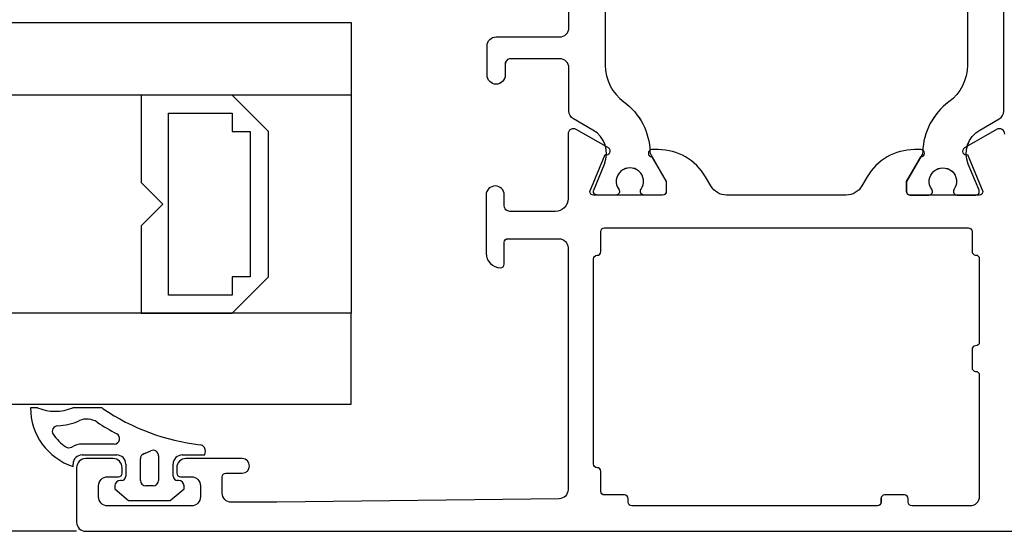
# Model space of a CAD drawing. Header units: millimetres. Extents: x 111285 to 237437, y -9513 to 52045.
# Tile 70 of 117: x 140451 to 140505, y 400 to 428. Entities that reach past the tile are written whole.
import ezdxf

# ---------------------------------------------------------------- set-up
doc = ezdxf.new("R2010")
doc.units = ezdxf.units.MM
doc.header["$LTSCALE"] = 100
doc.layers.get('0').update_dxf_attribs({"color": 252})
doc.layers.add('0-BUITENKOZIJNEN', color=252, linetype='Continuous')

# ---------------------------------------------------------------- blocks, each defined once
blk = doc.blocks.new('SR8-hori')
at = {"linetype": 'Continuous'}
for p, q in [((2686, 22.9), (2837.086, 22.9)), ((2837.086, 22.9), (2837.086, 18.9)), ((2837.086, 18.9), (2686, 18.9)), ((2830.543, 18.9), (2825.543, 18.9)), ((2825.543, 18.9), (2825.543, 14.1)), ((2832.543, 16.9), (2830.543, 18.9)), ((2837.086, 18.9), (2837.086, 6.9)), ((2827.043, 7.9), (2827.043, 17.9)), ((2827.043, 17.9), (2830.543, 17.9)), ((2830.543, 17.9), (2830.543, 16.9)), ((2830.543, 16.9), (2831.543, 16.9)), ((2831.543, 16.9), (2831.543, 8.9)), ((2832.543, 8.9), (2832.543, 16.9)), ((2825.543, 14.1), (2826.743, 12.9)), ((2826.743, 12.9), (2825.543, 11.7)), ((2825.543, 11.7), (2825.543, 6.9)), ((2830.543, 8.9), (2830.543, 7.9)), ((2831.543, 8.9), (2830.543, 8.9)), ((2830.543, 6.9), (2832.543, 8.9)), ((2830.543, 7.9), (2827.043, 7.9)), ((2837.086, 6.9), (2686, 6.9)), ((2825.543, 6.9), (2830.543, 6.9)), ((2837.086, 1.9), (2837.086, 6.9)), ((2686, 1.9), (2837.086, 1.9)), ((2819.845, 1.7), (2819.462, 1.7)), ((2819.462, 1.7), (2819.462, 1.7)), ((2819.845, 1.7), (2819.845, 1.7)), ((2823.287, 1.7), (2821.788, 1.7)), ((2821.788, 1.7), (2821.788, 1.7)), ((2823.287, 1.7), (2823.287, 1.7)), ((2823.456, 1.648), (2823.456, 1.648)), ((2820.95, 0.705), (2820.95, 0.705)), ((2823.121, 0.909), (2823.121, 0.909)), ((2820.714, 0.237), (2820.714, 0.237)), ((2824.203, 0.265), (2824.203, 0.265)), ((2821.399, -0.453), (2821.399, -0.453)), ((2821.725, -0.462), (2821.725, -0.462)), ((2824.063, -0.3), (2822.3, -0.3)), ((2822.3, -0.3), (2822.3, -0.3)), ((2824.063, -0.3), (2824.063, -0.3)), ((2829.016, -0.492), (2829.016, -0.492)), ((2822.3, -0.9), (2822.3, -0.9)), ((2822.3, -0.9), (2824.2, -0.9)), ((2824.2, -0.9), (2824.2, -0.9)), ((2825.682, -0.836), (2826.082, -0.665)), ((2825.682, -0.836), (2825.682, -0.836)), ((2826.5, -0.941), (2826.5, -0.941)), ((2826.5, -0.941), (2826.5, -2.3)), ((2827.8, -0.9), (2827.8, -0.9)), ((2827.8, -0.9), (2829.042, -0.9)), ((2829.042, -0.9), (2829.042, -0.9)), ((2821.8, -1.54), (2821.8, -1.4)), ((2821.8, -1.4), (2821.8, -1.4)), ((2821.8, -1.54), (2821.8, -1.54)), ((2824.7, -1.4), (2824.7, -1.4)), ((2824.7, -1.4), (2824.7, -2.07)), ((2825.5, -2.3), (2825.5, -1.112)), ((2825.5, -1.112), (2825.5, -1.112)), ((2827.3, -2.07), (2827.3, -1.4)), ((2827.3, -1.4), (2827.3, -1.4)), ((2824.7, -2.07), (2824.7, -2.07)), ((2827.3, -2.07), (2827.3, -2.07)), ((2824.1, -2.6), (2824.1, -2.6)), ((2824.1, -2.6), (2824.1, -2.768)), ((2824.47, -2.3), (2824.4, -2.3)), ((2824.4, -2.3), (2824.4, -2.3)), ((2824.47, -2.3), (2824.47, -2.3)), ((2824.47, -2.3), (2824.47, -2.3)), ((2825.5, -2.3), (2825.5, -2.3)), ((2826.2, -2.6), (2825.8, -2.6)), ((2825.8, -2.6), (2825.8, -2.6)), ((2826.2, -2.6), (2826.2, -2.6)), ((2826.5, -2.3), (2826.5, -2.3)), ((2827.6, -2.3), (2827.53, -2.3)), ((2827.53, -2.3), (2827.53, -2.3)), ((2827.6, -2.3), (2827.6, -2.3)), ((2827.9, -2.768), (2827.9, -2.6)), ((2827.9, -2.6), (2827.9, -2.6)), ((2824.1, -2.768), (2824.1, -2.768)), ((2824.1, -2.768), (2824.853, -3.4)), ((2827.147, -3.4), (2827.9, -2.768)), ((2827.9, -2.768), (2827.9, -2.768)), ((2824.853, -3.4), (2824.853, -3.4)), ((2824.853, -3.4), (2827.147, -3.4)), ((2827.147, -3.4), (2827.147, -3.4))]:
    blk.add_line(p, q, dxfattribs=at)
at = {"linetype": 'Continuous', "ltscale": 0.25}
blk.add_line((2822, -5.1), (2686, -5.1), dxfattribs=at)
at = {"linetype": 'Continuous'}
for points in [[(2851.05, 31.259), (2851.05, 20.541, 0.239087), (2852.073, 18.524, -0.233397), (2853.504, 15.775, 0.126173), (2853.544, 15.632), (2854.4, 14.15), (2854.4, 13.6, -0.414214), (2854.2, 13.4), (2853.175, 13.4, -0.609065), (2853.012, 13.716, 1.936492), (2851.788, 13.716, -0.609065), (2851.625, 13.4), (2850.598, 13.4), (2850.598, 13.4, -0.534511), (2850.413, 13.677), (2850.413, 13.677), (2851.004, 15.102, 0.376373), (2850.368, 16.975), (2849.3, 17.592, -0.267949), (2849.05, 18.025), (2849.05, 20.4, 0.414214), (2848.55, 20.9), (2845.85, 20.9, 0.414214), (2845.55, 20.6), (2845.55, 20, -1), (2844.55, 20), (2844.55, 21.6, -0.414214), (2845.05, 22.1), (2848.55, 22.1, 0.414214), (2849.05, 22.6), (2849.05, 33.775, -0.267949)], [(2870.95, 31.259), (2870.95, 20.541, -0.239087), (2869.927, 18.524, 0.233397), (2868.496, 15.775, -0.126173), (2868.456, 15.632), (2867.6, 14.15), (2867.6, 13.6), (2867.6, 13.6, 0.414214), (2867.8, 13.4), (2868.825, 13.4, 0.609065), (2868.988, 13.716, -1.936492), (2870.212, 13.716, 0.609065), (2870.375, 13.4), (2871.402, 13.4, 0.534511), (2871.587, 13.677), (2870.996, 15.102, -0.376373), (2871.632, 16.975), (2872.7, 17.592, 0.267949), (2872.95, 18.025), (2872.95, 33.775, 0.267949)]]:
    blk.add_lwpolyline(points, format="xyb", dxfattribs=at)
for centre, radius, start, end in [((2822.891, 1.712), 3.43, 180.197, 251.449), ((2820.816, 3.992), 2.49, 247.0327, 292.9673), ((2823.287, 1.4), 0.3, 55.7696, 90), ((2830.152, 11.489), 11.903, 235.7696, 263.4105), ((2820.962, 0.406), 0.3, 92.3332, 214.1036), ((2820.816, 3.992), 3.29, 272.3332, 294.0983), ((2822.568, 0.076), 1, 56.394, 114.0983), ((2830.152, 11.489), 12.703, 236.394, 242.0774), ((2822.891, 1.712), 2.63, 214.1036, 235.4153), ((2824.063, 0), 0.3, 270, 62.0774), ((2821.569, -0.206), 0.3, 235.4153, 301.4862), ((2822.3, -1.4), 1.1, 90, 121.4862), ((2828.752, -0.633), 0.3, 28.0166, 83.4105), ((2828.581, -0.724), 0.493, 339.075, 28.0166), ((2822.3, -1.4), 0.5, 90, 180), ((2824.2, -1.4), 0.5, 0, 90), ((2825.8, -1.112), 0.3, 113.1986, 180), ((2826.2, -0.941), 0.3, 360, 113.1986), ((2827.8, -1.4), 0.5, 90, 180), ((2824.47, -2.07), 0.23, 270, 360), ((2827.53, -2.07), 0.23, 180, 270), ((2824.4, -2.6), 0.3, 90, 180), ((2825.8, -2.3), 0.3, 180, 270), ((2826.2, -2.3), 0.3, 270, 360), ((2827.6, -2.6), 0.3, 0, 90)]:
    blk.add_arc(centre, radius, start, end, dxfattribs=at)
at = {"layer": '0-BUITENKOZIJNEN', "linetype": 'Continuous', "ltscale": 0.25}
blk.add_lwpolyline([(2873, 16.752, 0.577351), (2872.55, 17.012), (2870.782, 15.991, 0.936617), (2870.958, 15.633), (2871.8, 13.6, -0.414214), (2871.6, 13.4), (2867.8, 13.4, -0.414214), (2867.6, 13.6), (2867.6, 14.14), (2868.385, 15.5, 0.999993), (2868.385, 15.9), (2868.039, 15.9, 0.267949), (2865.441, 14.4), (2865.152, 13.9, -0.267949), (2864.286, 13.4), (2857.714, 13.4, -0.267949), (2856.848, 13.9), (2856.559, 14.4, 0.267949), (2853.961, 15.9), (2853.615, 15.9, 0.999992), (2853.615, 15.5), (2854.4, 14.14), (2854.4, 13.6, -0.414214), (2854.2, 13.4), (2850.4, 13.4, -0.414214), (2850.2, 13.6), (2851.042, 15.633, 0.9366), (2851.218, 15.991), (2849.45, 17.012, 0.577375), (2849, 16.752), (2849, 13.201, -0.414214), (2848.3, 12.501), (2845.8, 12.501, -0.414214), (2845.5, 12.801), (2845.5, 13.401, 1), (2844.5, 13.401), (2844.5, 10.201, 0.412335), (2845.295, 9.401, 0.416094), (2845.496, 9.601), (2845.496, 10.801, -0.414214), (2845.696, 11.001), (2848.5, 11.001, -0.414214), (2849, 10.501), (2849, -2.806, -0.410557), (2848.506, -3.306), (2833, -3.5), (2830.5, -3.5, -0.414214), (2830, -3), (2830, -2.1, -0.414214), (2830.2, -1.9), (2831.1, -1.9, 1), (2831.1, -1.1), (2828, -1.1, 0.414214), (2827.5, -1.6), (2827.5, -1.9, 0.414214), (2827.7, -2.1), (2828.3, -2.1, -0.414214), (2828.8, -2.6), (2828.8, -3.2, -0.414214), (2828.3, -3.7), (2823.7, -3.7, -0.414214), (2823.2, -3.2), (2823.2, -2.6, -0.414214), (2823.7, -2.1), (2824.3, -2.1, 0.414214), (2824.5, -1.9), (2824.5, -1.6, 0.414214), (2824, -1.1), (2822.5, -1.1, 0.414214), (2822, -1.6), (2822, -4.6, 0.414214), (2822.5, -5.1), (2899.5, -5.1, 0.414214)], format="xyb", dxfattribs=at)
at = {"layer": '0-BUITENKOZIJNEN', "linetype": 'Continuous'}
blk.add_lwpolyline([(2871.1, -3.7), (2867.894, -3.7, -0.414214), (2867.694, -3.5), (2867.694, -3.3, 0.414214), (2867.494, -3.1), (2866.399, -3.1, 0.414214), (2866.199, -3.3), (2866.199, -3.5, -0.414214), (2865.999, -3.7), (2852.5, -3.7, -0.414214), (2852.3, -3.5), (2852.3, -3.3, 0.414214), (2852.1, -3.1), (2851, -3.1, -0.414214), (2850.8, -2.9), (2850.8, -1.8, 0.414214), (2850.6, -1.6, -0.414214), (2850.4, -1.4), (2850.4, 9.887, -0.414214), (2850.6, 10.087, 0.414214), (2850.8, 10.287), (2850.8, 11.4, -0.414214), (2851, 11.6), (2871, 11.6, -0.414214), (2871.2, 11.4), (2871.2, 10.3, 0.414214), (2871.4, 10.1, -0.414214), (2871.6, 9.9), (2871.6, 5.3, -0.414214), (2871.4, 5.1, 0.414214), (2871.2, 4.9), (2871.2, 3.9, 0.414214), (2871.4, 3.7, -0.414214), (2871.6, 3.5), (2871.6, -3.2, -0.414214)], format="xyb", close=True, dxfattribs=at)
blk = doc.blocks.new('onderlegger beganegrond')
blk.add_blockref('SR8-hori', (11480, 405.1))

msp = doc.modelspace()

# ---------------------------------------------------------------- linework, layer by layer
at = {"linetype": 'Continuous'}
for p, q in [((140317.999, 428), (140469.085, 428)), ((140317.999, 428), (140469.085, 428)), ((140317.999, 428), (140469.085, 428)), ((140469.085, 428), (140469.085, 424)), ((140469.085, 428), (140469.085, 424)), ((140469.085, 428), (140469.085, 424)), ((140469.085, 424), (140317.999, 424)), ((140469.085, 424), (140317.999, 424)), ((140469.085, 424), (140317.999, 424)), ((140462.541, 424), (140457.541, 424)), ((140457.541, 424), (140457.541, 419.2)), ((140462.541, 424), (140457.541, 424)), ((140457.541, 424), (140457.541, 419.2)), ((140462.541, 424), (140457.541, 424)), ((140457.541, 424), (140457.541, 419.2)), ((140464.541, 422), (140462.541, 424)), ((140464.541, 422), (140462.541, 424)), ((140464.541, 422), (140462.541, 424)), ((140469.085, 424), (140469.085, 412)), ((140469.085, 424), (140469.085, 412)), ((140469.085, 424), (140469.085, 412)), ((140459.041, 413), (140459.041, 423)), ((140459.041, 423), (140462.541, 423)), ((140459.041, 413), (140459.041, 423)), ((140459.041, 423), (140462.541, 423)), ((140459.041, 413), (140459.041, 423)), ((140459.041, 423), (140462.541, 423)), ((140462.541, 423), (140462.541, 422)), ((140462.541, 423), (140462.541, 422)), ((140462.541, 423), (140462.541, 422)), ((140462.541, 422), (140463.541, 422)), ((140462.541, 422), (140463.541, 422)), ((140462.541, 422), (140463.541, 422)), ((140463.541, 422), (140463.541, 414)), ((140463.541, 422), (140463.541, 414)), ((140463.541, 422), (140463.541, 414)), ((140464.541, 414), (140464.541, 422)), ((140464.541, 414), (140464.541, 422)), ((140464.541, 414), (140464.541, 422)), ((140457.541, 419.2), (140458.741, 418)), ((140457.541, 419.2), (140458.741, 418)), ((140457.541, 419.2), (140458.741, 418)), ((140458.741, 418), (140457.541, 416.8)), ((140458.741, 418), (140457.541, 416.8)), ((140458.741, 418), (140457.541, 416.8)), ((140457.541, 416.8), (140457.541, 412)), ((140457.541, 416.8), (140457.541, 412)), ((140457.541, 416.8), (140457.541, 412)), ((140462.541, 414), (140462.541, 413)), ((140463.541, 414), (140462.541, 414)), ((140462.541, 412), (140464.541, 414)), ((140462.541, 414), (140462.541, 413)), ((140463.541, 414), (140462.541, 414)), ((140462.541, 412), (140464.541, 414)), ((140462.541, 414), (140462.541, 413)), ((140463.541, 414), (140462.541, 414)), ((140462.541, 412), (140464.541, 414)), ((140462.541, 413), (140459.041, 413)), ((140462.541, 413), (140459.041, 413)), ((140462.541, 413), (140459.041, 413)), ((140469.085, 412), (140317.999, 412)), ((140469.085, 412), (140317.999, 412)), ((140469.085, 412), (140317.999, 412)), ((140457.541, 412), (140462.541, 412)), ((140457.541, 412), (140462.541, 412)), ((140457.541, 412), (140462.541, 412)), ((140469.085, 407), (140469.085, 412)), ((140469.085, 407), (140469.085, 412)), ((140469.085, 407), (140469.085, 412)), ((140317.999, 407), (140469.085, 407)), ((140317.999, 407), (140469.085, 407)), ((140317.999, 407), (140469.085, 407)), ((140451.843, 406.8), (140451.46, 406.8)), ((140451.46, 406.8), (140451.46, 406.8)), ((140451.843, 406.8), (140451.46, 406.8)), ((140451.46, 406.8), (140451.46, 406.8)), ((140451.843, 406.8), (140451.46, 406.8)), ((140451.46, 406.8), (140451.46, 406.8)), ((140451.843, 406.8), (140451.843, 406.8)), ((140451.843, 406.8), (140451.843, 406.8)), ((140451.843, 406.8), (140451.843, 406.8)), ((140455.286, 406.8), (140453.786, 406.8)), ((140453.786, 406.8), (140453.786, 406.8)), ((140455.286, 406.8), (140453.786, 406.8)), ((140453.786, 406.8), (140453.786, 406.8)), ((140455.286, 406.8), (140453.786, 406.8)), ((140453.786, 406.8), (140453.786, 406.8)), ((140455.286, 406.8), (140455.286, 406.8)), ((140455.286, 406.8), (140455.286, 406.8)), ((140455.286, 406.8), (140455.286, 406.8)), ((140455.455, 406.748), (140455.455, 406.748)), ((140455.455, 406.748), (140455.455, 406.748)), ((140455.455, 406.748), (140455.455, 406.748)), ((140452.948, 405.805), (140452.948, 405.805)), ((140452.948, 405.805), (140452.948, 405.805)), ((140452.948, 405.805), (140452.948, 405.805)), ((140455.119, 406.009), (140455.119, 406.009)), ((140455.119, 406.009), (140455.119, 406.009)), ((140455.119, 406.009), (140455.119, 406.009)), ((140452.712, 405.337), (140452.712, 405.337)), ((140452.712, 405.337), (140452.712, 405.337)), ((140452.712, 405.337), (140452.712, 405.337)), ((140456.202, 405.365), (140456.202, 405.365)), ((140456.202, 405.365), (140456.202, 405.365)), ((140456.202, 405.365), (140456.202, 405.365)), ((140456.061, 404.8), (140454.299, 404.8)), ((140454.299, 404.8), (140454.299, 404.8)), ((140456.061, 404.8), (140454.299, 404.8)), ((140454.299, 404.8), (140454.299, 404.8)), ((140456.061, 404.8), (140454.299, 404.8)), ((140454.299, 404.8), (140454.299, 404.8)), ((140456.061, 404.8), (140456.061, 404.8)), ((140456.061, 404.8), (140456.061, 404.8)), ((140456.061, 404.8), (140456.061, 404.8)), ((140453.397, 404.647), (140453.397, 404.647)), ((140453.397, 404.647), (140453.397, 404.647)), ((140453.397, 404.647), (140453.397, 404.647)), ((140453.724, 404.638), (140453.724, 404.638)), ((140453.724, 404.638), (140453.724, 404.638)), ((140453.724, 404.638), (140453.724, 404.638)), ((140454.299, 404.2), (140454.299, 404.2)), ((140454.299, 404.2), (140456.199, 404.2)), ((140454.299, 404.2), (140454.299, 404.2)), ((140454.299, 404.2), (140456.199, 404.2)), ((140454.299, 404.2), (140454.299, 404.2)), ((140454.299, 404.2), (140456.199, 404.2)), ((140456.199, 404.2), (140456.199, 404.2)), ((140456.199, 404.2), (140456.199, 404.2)), ((140456.199, 404.2), (140456.199, 404.2)), ((140457.68, 404.264), (140458.08, 404.435)), ((140457.68, 404.264), (140458.08, 404.435)), ((140457.68, 404.264), (140458.08, 404.435)), ((140457.68, 404.264), (140457.68, 404.264)), ((140457.68, 404.264), (140457.68, 404.264)), ((140457.68, 404.264), (140457.68, 404.264)), ((140459.799, 404.2), (140459.799, 404.2)), ((140459.799, 404.2), (140461.04, 404.2)), ((140459.799, 404.2), (140459.799, 404.2)), ((140459.799, 404.2), (140461.04, 404.2)), ((140459.799, 404.2), (140459.799, 404.2)), ((140459.799, 404.2), (140461.04, 404.2)), ((140461.015, 404.608), (140461.015, 404.608)), ((140461.015, 404.608), (140461.015, 404.608)), ((140461.015, 404.608), (140461.015, 404.608)), ((140461.04, 404.2), (140461.04, 404.2)), ((140461.04, 404.2), (140461.04, 404.2)), ((140461.04, 404.2), (140461.04, 404.2)), ((140453.799, 403.56), (140453.799, 403.7)), ((140453.799, 403.7), (140453.799, 403.7)), ((140453.799, 403.56), (140453.799, 403.7)), ((140453.799, 403.7), (140453.799, 403.7)), ((140453.799, 403.56), (140453.799, 403.7)), ((140453.799, 403.7), (140453.799, 403.7)), ((140456.699, 403.7), (140456.699, 403.7)), ((140456.699, 403.7), (140456.699, 403.03)), ((140456.699, 403.7), (140456.699, 403.7)), ((140456.699, 403.7), (140456.699, 403.03)), ((140456.699, 403.7), (140456.699, 403.7)), ((140456.699, 403.7), (140456.699, 403.03)), ((140457.499, 402.8), (140457.499, 403.988)), ((140457.499, 403.988), (140457.499, 403.988)), ((140457.499, 402.8), (140457.499, 403.988)), ((140457.499, 403.988), (140457.499, 403.988)), ((140457.499, 402.8), (140457.499, 403.988)), ((140457.499, 403.988), (140457.499, 403.988)), ((140458.499, 404.159), (140458.499, 404.159)), ((140458.499, 404.159), (140458.499, 402.8)), ((140458.499, 404.159), (140458.499, 404.159)), ((140458.499, 404.159), (140458.499, 402.8)), ((140458.499, 404.159), (140458.499, 404.159)), ((140458.499, 404.159), (140458.499, 402.8)), ((140459.299, 403.03), (140459.299, 403.7)), ((140459.299, 403.7), (140459.299, 403.7)), ((140459.299, 403.03), (140459.299, 403.7)), ((140459.299, 403.7), (140459.299, 403.7)), ((140459.299, 403.03), (140459.299, 403.7)), ((140459.299, 403.7), (140459.299, 403.7)), ((140453.799, 403.56), (140453.799, 403.56)), ((140453.799, 403.56), (140453.799, 403.56)), ((140453.799, 403.56), (140453.799, 403.56)), ((140456.469, 402.8), (140456.399, 402.8)), ((140456.399, 402.8), (140456.399, 402.8)), ((140456.469, 402.8), (140456.399, 402.8)), ((140456.399, 402.8), (140456.399, 402.8)), ((140456.469, 402.8), (140456.399, 402.8)), ((140456.399, 402.8), (140456.399, 402.8)), ((140456.469, 402.8), (140456.469, 402.8)), ((140456.469, 402.8), (140456.469, 402.8)), ((140456.469, 402.8), (140456.469, 402.8)), ((140456.469, 402.8), (140456.469, 402.8)), ((140456.469, 402.8), (140456.469, 402.8)), ((140456.469, 402.8), (140456.469, 402.8)), ((140456.699, 403.03), (140456.699, 403.03)), ((140456.699, 403.03), (140456.699, 403.03)), ((140456.699, 403.03), (140456.699, 403.03)), ((140457.499, 402.8), (140457.499, 402.8)), ((140457.499, 402.8), (140457.499, 402.8)), ((140457.499, 402.8), (140457.499, 402.8)), ((140458.499, 402.8), (140458.499, 402.8)), ((140458.499, 402.8), (140458.499, 402.8)), ((140458.499, 402.8), (140458.499, 402.8)), ((140459.299, 403.03), (140459.299, 403.03)), ((140459.299, 403.03), (140459.299, 403.03)), ((140459.299, 403.03), (140459.299, 403.03)), ((140459.599, 402.8), (140459.529, 402.8)), ((140459.529, 402.8), (140459.529, 402.8)), ((140459.599, 402.8), (140459.529, 402.8)), ((140459.529, 402.8), (140459.529, 402.8)), ((140459.599, 402.8), (140459.529, 402.8)), ((140459.529, 402.8), (140459.529, 402.8)), ((140459.599, 402.8), (140459.599, 402.8)), ((140459.599, 402.8), (140459.599, 402.8)), ((140459.599, 402.8), (140459.599, 402.8)), ((140456.099, 402.5), (140456.099, 402.5)), ((140456.099, 402.5), (140456.099, 402.332)), ((140456.099, 402.5), (140456.099, 402.5)), ((140456.099, 402.5), (140456.099, 402.332)), ((140456.099, 402.5), (140456.099, 402.5)), ((140456.099, 402.5), (140456.099, 402.332)), ((140456.099, 402.332), (140456.099, 402.332)), ((140456.099, 402.332), (140456.852, 401.7)), ((140456.099, 402.332), (140456.099, 402.332)), ((140456.099, 402.332), (140456.852, 401.7)), ((140456.099, 402.332), (140456.099, 402.332)), ((140456.099, 402.332), (140456.852, 401.7)), ((140458.199, 402.5), (140457.799, 402.5)), ((140457.799, 402.5), (140457.799, 402.5)), ((140458.199, 402.5), (140457.799, 402.5)), ((140457.799, 402.5), (140457.799, 402.5)), ((140458.199, 402.5), (140457.799, 402.5)), ((140457.799, 402.5), (140457.799, 402.5)), ((140458.199, 402.5), (140458.199, 402.5)), ((140458.199, 402.5), (140458.199, 402.5)), ((140458.199, 402.5), (140458.199, 402.5)), ((140459.145, 401.7), (140459.899, 402.332)), ((140459.145, 401.7), (140459.899, 402.332)), ((140459.145, 401.7), (140459.899, 402.332)), ((140459.899, 402.332), (140459.899, 402.5)), ((140459.899, 402.5), (140459.899, 402.5)), ((140459.899, 402.332), (140459.899, 402.5)), ((140459.899, 402.5), (140459.899, 402.5)), ((140459.899, 402.332), (140459.899, 402.5)), ((140459.899, 402.5), (140459.899, 402.5)), ((140459.899, 402.332), (140459.899, 402.332)), ((140459.899, 402.332), (140459.899, 402.332)), ((140459.899, 402.332), (140459.899, 402.332)), ((140456.852, 401.7), (140456.852, 401.7)), ((140456.852, 401.7), (140459.145, 401.7)), ((140456.852, 401.7), (140456.852, 401.7)), ((140456.852, 401.7), (140459.145, 401.7)), ((140456.852, 401.7), (140456.852, 401.7)), ((140456.852, 401.7), (140459.145, 401.7)), ((140459.145, 401.7), (140459.145, 401.7)), ((140459.145, 401.7), (140459.145, 401.7)), ((140459.145, 401.7), (140459.145, 401.7))]:
    msp.add_line(p, q, dxfattribs=at)
at = {"linetype": 'Continuous', "ltscale": 0.25}
msp.add_line((140453.999, 400), (140317.999, 400), dxfattribs=at)
msp.add_line((140453.999, 400), (140317.999, 400), dxfattribs=at)
msp.add_line((140453.999, 400), (140317.999, 400), dxfattribs=at)
at = {"linetype": 'Continuous'}
for points in [[(140483.048, 436.359), (140483.048, 425.641, 0.239087), (140484.071, 423.624, -0.233397), (140485.503, 420.875, 0.126173), (140485.543, 420.732), (140486.398, 419.25), (140486.398, 418.7, -0.414214), (140486.198, 418.5), (140485.173, 418.5, -0.609065), (140485.01, 418.816, 1.936492), (140483.787, 418.816, -0.609065), (140483.624, 418.5), (140482.597, 418.5), (140482.597, 418.5, -0.534511), (140482.412, 418.777), (140482.412, 418.777), (140483.002, 420.202, 0.376373), (140482.367, 422.075), (140481.298, 422.692, -0.267949), (140481.048, 423.125), (140481.048, 425.5, 0.414214), (140480.548, 426), (140477.848, 426, 0.414214), (140477.548, 425.7), (140477.548, 425.1, -1), (140476.548, 425.1), (140476.548, 426.7, -0.414214), (140477.048, 427.2), (140480.548, 427.2, 0.414214), (140481.048, 427.7), (140481.048, 438.875, -0.267949)], [(140483.048, 436.359), (140483.048, 425.641, 0.239087), (140484.071, 423.624, -0.233397), (140485.503, 420.875, 0.126173), (140485.543, 420.732), (140486.398, 419.25), (140486.398, 418.7, -0.414214), (140486.198, 418.5), (140485.173, 418.5, -0.609065), (140485.01, 418.816, 1.936492), (140483.787, 418.816, -0.609065), (140483.624, 418.5), (140482.597, 418.5), (140482.597, 418.5, -0.534511), (140482.412, 418.777), (140482.412, 418.777), (140483.002, 420.202, 0.376373), (140482.367, 422.075), (140481.298, 422.692, -0.267949), (140481.048, 423.125), (140481.048, 425.5, 0.414214), (140480.548, 426), (140477.848, 426, 0.414214), (140477.548, 425.7), (140477.548, 425.1, -1), (140476.548, 425.1), (140476.548, 426.7, -0.414214), (140477.048, 427.2), (140480.548, 427.2, 0.414214), (140481.048, 427.7), (140481.048, 438.875, -0.267949)], [(140483.048, 436.359), (140483.048, 425.641, 0.239087), (140484.071, 423.624, -0.233397), (140485.503, 420.875, 0.126173), (140485.543, 420.732), (140486.398, 419.25), (140486.398, 418.7, -0.414214), (140486.198, 418.5), (140485.173, 418.5, -0.609065), (140485.01, 418.816, 1.936492), (140483.787, 418.816, -0.609065), (140483.624, 418.5), (140482.597, 418.5), (140482.597, 418.5, -0.534511), (140482.412, 418.777), (140482.412, 418.777), (140483.002, 420.202, 0.376373), (140482.367, 422.075), (140481.298, 422.692, -0.267949), (140481.048, 423.125), (140481.048, 425.5, 0.414214), (140480.548, 426), (140477.848, 426, 0.414214), (140477.548, 425.7), (140477.548, 425.1, -1), (140476.548, 425.1), (140476.548, 426.7, -0.414214), (140477.048, 427.2), (140480.548, 427.2, 0.414214), (140481.048, 427.7), (140481.048, 438.875, -0.267949)], [(140502.949, 436.359), (140502.949, 425.641, -0.239087), (140501.926, 423.624, 0.233397), (140500.494, 420.875, -0.126173), (140500.454, 420.732), (140499.599, 419.25), (140499.599, 418.7), (140499.599, 418.7, 0.414214), (140499.799, 418.5), (140500.824, 418.5, 0.609065), (140500.987, 418.816, -1.936492), (140502.21, 418.816, 0.609065), (140502.373, 418.5), (140503.4, 418.5, 0.534511), (140503.585, 418.777), (140502.995, 420.202, -0.376373), (140503.63, 422.075), (140504.699, 422.692, 0.267949), (140504.949, 423.125), (140504.949, 438.875, 0.267949)], [(140502.949, 436.359), (140502.949, 425.641, -0.239087), (140501.926, 423.624, 0.233397), (140500.494, 420.875, -0.126173), (140500.454, 420.732), (140499.599, 419.25), (140499.599, 418.7), (140499.599, 418.7, 0.414214), (140499.799, 418.5), (140500.824, 418.5, 0.609065), (140500.987, 418.816, -1.936492), (140502.21, 418.816, 0.609065), (140502.373, 418.5), (140503.4, 418.5, 0.534511), (140503.585, 418.777), (140502.995, 420.202, -0.376373), (140503.63, 422.075), (140504.699, 422.692, 0.267949), (140504.949, 423.125), (140504.949, 438.875, 0.267949)], [(140502.949, 436.359), (140502.949, 425.641, -0.239087), (140501.926, 423.624, 0.233397), (140500.494, 420.875, -0.126173), (140500.454, 420.732), (140499.599, 419.25), (140499.599, 418.7), (140499.599, 418.7, 0.414214), (140499.799, 418.5), (140500.824, 418.5, 0.609065), (140500.987, 418.816, -1.936492), (140502.21, 418.816, 0.609065), (140502.373, 418.5), (140503.4, 418.5, 0.534511), (140503.585, 418.777), (140502.995, 420.202, -0.376373), (140503.63, 422.075), (140504.699, 422.692, 0.267949), (140504.949, 423.125), (140504.949, 438.875, 0.267949)]]:
    msp.add_lwpolyline(points, format="xyb", dxfattribs=at)
for centre, radius, start, end in [((140454.89, 406.812), 3.43, 180.197, 251.449), ((140454.89, 406.812), 3.43, 180.197, 251.449), ((140454.89, 406.812), 3.43, 180.197, 251.449), ((140452.815, 409.092), 2.49, 247.0327, 292.9673), ((140452.815, 409.092), 2.49, 247.0327, 292.9673), ((140452.815, 409.092), 2.49, 247.0327, 292.9673), ((140455.286, 406.5), 0.3, 55.7696, 90), ((140455.286, 406.5), 0.3, 55.7696, 90), ((140455.286, 406.5), 0.3, 55.7696, 90), ((140462.15, 416.589), 11.903, 235.7696, 263.4105), ((140462.15, 416.589), 11.903, 235.7696, 263.4105), ((140462.15, 416.589), 11.903, 235.7696, 263.4105), ((140452.961, 405.506), 0.3, 92.3332, 214.1036), ((140452.961, 405.506), 0.3, 92.3332, 214.1036), ((140452.961, 405.506), 0.3, 92.3332, 214.1036), ((140452.815, 409.092), 3.29, 272.3332, 294.0983), ((140452.815, 409.092), 3.29, 272.3332, 294.0983), ((140452.815, 409.092), 3.29, 272.3332, 294.0983), ((140454.566, 405.176), 1, 56.394, 114.0983), ((140454.566, 405.176), 1, 56.394, 114.0983), ((140454.566, 405.176), 1, 56.394, 114.0983), ((140462.15, 416.589), 12.703, 236.394, 242.0774), ((140462.15, 416.589), 12.703, 236.394, 242.0774), ((140462.15, 416.589), 12.703, 236.394, 242.0774), ((140454.89, 406.812), 2.63, 214.1036, 235.4153), ((140454.89, 406.812), 2.63, 214.1036, 235.4153), ((140454.89, 406.812), 2.63, 214.1036, 235.4153), ((140456.061, 405.1), 0.3, 270, 62.0774), ((140456.061, 405.1), 0.3, 270, 62.0774), ((140456.061, 405.1), 0.3, 270, 62.0774), ((140454.299, 403.7), 1.1, 90, 121.4862), ((140454.299, 403.7), 1.1, 90, 121.4862), ((140454.299, 403.7), 1.1, 90, 121.4862), ((140460.75, 404.467), 0.3, 28.0166, 83.4105), ((140460.75, 404.467), 0.3, 28.0166, 83.4105), ((140460.75, 404.467), 0.3, 28.0166, 83.4105), ((140453.567, 404.894), 0.3, 235.4153, 301.4862), ((140453.567, 404.894), 0.3, 235.4153, 301.4862), ((140453.567, 404.894), 0.3, 235.4153, 301.4862), ((140454.299, 403.7), 0.5, 90, 180), ((140454.299, 403.7), 0.5, 90, 180), ((140454.299, 403.7), 0.5, 90, 180), ((140456.199, 403.7), 0.5, 0, 90), ((140456.199, 403.7), 0.5, 0, 90), ((140456.199, 403.7), 0.5, 0, 90), ((140457.799, 403.988), 0.3, 113.1986, 180), ((140457.799, 403.988), 0.3, 113.1986, 180), ((140457.799, 403.988), 0.3, 113.1986, 180), ((140458.199, 404.159), 0.3, 360, 113.1986), ((140458.199, 404.159), 0.3, 360, 113.1986), ((140458.199, 404.159), 0.3, 360, 113.1986), ((140459.799, 403.7), 0.5, 90, 180), ((140459.799, 403.7), 0.5, 90, 180), ((140459.799, 403.7), 0.5, 90, 180), ((140460.58, 404.376), 0.493, 339.075, 28.0166), ((140460.58, 404.376), 0.493, 339.075, 28.0166), ((140460.58, 404.376), 0.493, 339.075, 28.0166), ((140456.399, 402.5), 0.3, 90, 180), ((140456.399, 402.5), 0.3, 90, 180), ((140456.399, 402.5), 0.3, 90, 180), ((140456.469, 403.03), 0.23, 270, 360), ((140456.469, 403.03), 0.23, 270, 360), ((140456.469, 403.03), 0.23, 270, 360), ((140457.799, 402.8), 0.3, 180, 270), ((140457.799, 402.8), 0.3, 180, 270), ((140457.799, 402.8), 0.3, 180, 270), ((140458.199, 402.8), 0.3, 270, 360), ((140458.199, 402.8), 0.3, 270, 360), ((140458.199, 402.8), 0.3, 270, 360), ((140459.529, 403.03), 0.23, 180, 270), ((140459.529, 403.03), 0.23, 180, 270), ((140459.529, 403.03), 0.23, 180, 270), ((140459.599, 402.5), 0.3, 0, 90), ((140459.599, 402.5), 0.3, 0, 90), ((140459.599, 402.5), 0.3, 0, 90)]:
    msp.add_arc(centre, radius, start, end, dxfattribs=at)
at = {"layer": '0-BUITENKOZIJNEN', "linetype": 'Continuous', "ltscale": 0.25}
msp.add_lwpolyline([(140504.999, 421.852, 0.577351), (140504.549, 422.112), (140502.78, 421.091, 0.936617), (140502.957, 420.733), (140503.799, 418.7, -0.414214), (140503.599, 418.5), (140499.799, 418.5, -0.414214), (140499.599, 418.7), (140499.599, 419.24), (140500.384, 420.6, 0.999993), (140500.384, 421), (140500.037, 421, 0.267949), (140497.439, 419.5), (140497.151, 419, -0.267949), (140496.285, 418.5), (140489.712, 418.5, -0.267949), (140488.846, 419), (140488.558, 419.5, 0.267949), (140485.96, 421), (140485.613, 421, 0.999992), (140485.613, 420.6), (140486.399, 419.24), (140486.399, 418.7, -0.414214), (140486.199, 418.5), (140482.399, 418.5, -0.414214), (140482.199, 418.7), (140483.04, 420.733, 0.9366), (140483.217, 421.091), (140481.449, 422.112, 0.577375), (140480.999, 421.852), (140480.999, 418.301, -0.414214), (140480.299, 417.601), (140477.799, 417.601, -0.414214), (140477.499, 417.901), (140477.499, 418.501, 1), (140476.499, 418.501), (140476.499, 415.301, 0.412335), (140477.293, 414.501, 0.416094), (140477.495, 414.701), (140477.495, 415.901, -0.414214), (140477.695, 416.101), (140480.499, 416.101, -0.414214), (140480.999, 415.601), (140480.999, 402.294, -0.410557), (140480.505, 401.794), (140464.999, 401.6), (140462.499, 401.6, -0.414214), (140461.999, 402.1), (140461.999, 403, -0.414214), (140462.199, 403.2), (140463.099, 403.2, 1), (140463.099, 404), (140459.999, 404, 0.414214), (140459.499, 403.5), (140459.499, 403.2, 0.414214), (140459.699, 403), (140460.299, 403, -0.414214), (140460.799, 402.5), (140460.799, 401.9, -0.414214), (140460.299, 401.4), (140455.699, 401.4, -0.414214), (140455.199, 401.9), (140455.199, 402.5, -0.414214), (140455.699, 403), (140456.299, 403, 0.414214), (140456.499, 403.2), (140456.499, 403.5, 0.414214), (140455.999, 404), (140454.499, 404, 0.414214), (140453.999, 403.5), (140453.999, 400.5, 0.414214), (140454.499, 400), (140531.499, 400, 0.414214)], format="xyb", dxfattribs=at)
msp.add_lwpolyline([(140504.999, 421.852, 0.577351), (140504.549, 422.112), (140502.78, 421.091, 0.936617), (140502.957, 420.733), (140503.799, 418.7, -0.414214), (140503.599, 418.5), (140499.799, 418.5, -0.414214), (140499.599, 418.7), (140499.599, 419.24), (140500.384, 420.6, 0.999993), (140500.384, 421), (140500.037, 421, 0.267949), (140497.439, 419.5), (140497.151, 419, -0.267949), (140496.285, 418.5), (140489.712, 418.5, -0.267949), (140488.846, 419), (140488.558, 419.5, 0.267949), (140485.96, 421), (140485.613, 421, 0.999992), (140485.613, 420.6), (140486.399, 419.24), (140486.399, 418.7, -0.414214), (140486.199, 418.5), (140482.399, 418.5, -0.414214), (140482.199, 418.7), (140483.04, 420.733, 0.9366), (140483.217, 421.091), (140481.449, 422.112, 0.577375), (140480.999, 421.852), (140480.999, 418.301, -0.414214), (140480.299, 417.601), (140477.799, 417.601, -0.414214), (140477.499, 417.901), (140477.499, 418.501, 1), (140476.499, 418.501), (140476.499, 415.301, 0.412335), (140477.293, 414.501, 0.416094), (140477.495, 414.701), (140477.495, 415.901, -0.414214), (140477.695, 416.101), (140480.499, 416.101, -0.414214), (140480.999, 415.601), (140480.999, 402.294, -0.410557), (140480.505, 401.794), (140464.999, 401.6), (140462.499, 401.6, -0.414214), (140461.999, 402.1), (140461.999, 403, -0.414214), (140462.199, 403.2), (140463.099, 403.2, 1), (140463.099, 404), (140459.999, 404, 0.414214), (140459.499, 403.5), (140459.499, 403.2, 0.414214), (140459.699, 403), (140460.299, 403, -0.414214), (140460.799, 402.5), (140460.799, 401.9, -0.414214), (140460.299, 401.4), (140455.699, 401.4, -0.414214), (140455.199, 401.9), (140455.199, 402.5, -0.414214), (140455.699, 403), (140456.299, 403, 0.414214), (140456.499, 403.2), (140456.499, 403.5, 0.414214), (140455.999, 404), (140454.499, 404, 0.414214), (140453.999, 403.5), (140453.999, 400.5, 0.414214), (140454.499, 400), (140531.499, 400, 0.414214)], format="xyb", dxfattribs=at)
msp.add_lwpolyline([(140504.999, 421.852, 0.577351), (140504.549, 422.112), (140502.78, 421.091, 0.936617), (140502.957, 420.733), (140503.799, 418.7, -0.414214), (140503.599, 418.5), (140499.799, 418.5, -0.414214), (140499.599, 418.7), (140499.599, 419.24), (140500.384, 420.6, 0.999993), (140500.384, 421), (140500.037, 421, 0.267949), (140497.439, 419.5), (140497.151, 419, -0.267949), (140496.285, 418.5), (140489.712, 418.5, -0.267949), (140488.846, 419), (140488.558, 419.5, 0.267949), (140485.96, 421), (140485.613, 421, 0.999992), (140485.613, 420.6), (140486.399, 419.24), (140486.399, 418.7, -0.414214), (140486.199, 418.5), (140482.399, 418.5, -0.414214), (140482.199, 418.7), (140483.04, 420.733, 0.9366), (140483.217, 421.091), (140481.449, 422.112, 0.577375), (140480.999, 421.852), (140480.999, 418.301, -0.414214), (140480.299, 417.601), (140477.799, 417.601, -0.414214), (140477.499, 417.901), (140477.499, 418.501, 1), (140476.499, 418.501), (140476.499, 415.301, 0.412335), (140477.293, 414.501, 0.416094), (140477.495, 414.701), (140477.495, 415.901, -0.414214), (140477.695, 416.101), (140480.499, 416.101, -0.414214), (140480.999, 415.601), (140480.999, 402.294, -0.410557), (140480.505, 401.794), (140464.999, 401.6), (140462.499, 401.6, -0.414214), (140461.999, 402.1), (140461.999, 403, -0.414214), (140462.199, 403.2), (140463.099, 403.2, 1), (140463.099, 404), (140459.999, 404, 0.414214), (140459.499, 403.5), (140459.499, 403.2, 0.414214), (140459.699, 403), (140460.299, 403, -0.414214), (140460.799, 402.5), (140460.799, 401.9, -0.414214), (140460.299, 401.4), (140455.699, 401.4, -0.414214), (140455.199, 401.9), (140455.199, 402.5, -0.414214), (140455.699, 403), (140456.299, 403, 0.414214), (140456.499, 403.2), (140456.499, 403.5, 0.414214), (140455.999, 404), (140454.499, 404, 0.414214), (140453.999, 403.5), (140453.999, 400.5, 0.414214), (140454.499, 400), (140531.499, 400, 0.414214)], format="xyb", dxfattribs=at)
at = {"layer": '0-BUITENKOZIJNEN', "linetype": 'Continuous'}
msp.add_lwpolyline([(140503.099, 401.4), (140499.893, 401.4, -0.414214), (140499.693, 401.6), (140499.693, 401.8, 0.414214), (140499.493, 402), (140498.397, 402, 0.414214), (140498.197, 401.8), (140498.197, 401.6, -0.414214), (140497.997, 401.4), (140484.499, 401.4, -0.414214), (140484.299, 401.6), (140484.299, 401.8, 0.414214), (140484.099, 402), (140482.999, 402, -0.414214), (140482.799, 402.2), (140482.799, 403.3, 0.414214), (140482.599, 403.5, -0.414214), (140482.399, 403.7), (140482.399, 414.987, -0.414214), (140482.599, 415.187, 0.414214), (140482.799, 415.387), (140482.799, 416.5, -0.414214), (140482.999, 416.7), (140502.999, 416.7, -0.414214), (140503.199, 416.5), (140503.199, 415.4, 0.414214), (140503.399, 415.2, -0.414214), (140503.599, 415), (140503.599, 410.4, -0.414214), (140503.399, 410.2, 0.414214), (140503.199, 410), (140503.199, 409, 0.414214), (140503.399, 408.8, -0.414214), (140503.599, 408.6), (140503.599, 401.9, -0.414214)], format="xyb", close=True, dxfattribs=at)
msp.add_lwpolyline([(140503.099, 401.4), (140499.893, 401.4, -0.414214), (140499.693, 401.6), (140499.693, 401.8, 0.414214), (140499.493, 402), (140498.397, 402, 0.414214), (140498.197, 401.8), (140498.197, 401.6, -0.414214), (140497.997, 401.4), (140484.499, 401.4, -0.414214), (140484.299, 401.6), (140484.299, 401.8, 0.414214), (140484.099, 402), (140482.999, 402, -0.414214), (140482.799, 402.2), (140482.799, 403.3, 0.414214), (140482.599, 403.5, -0.414214), (140482.399, 403.7), (140482.399, 414.987, -0.414214), (140482.599, 415.187, 0.414214), (140482.799, 415.387), (140482.799, 416.5, -0.414214), (140482.999, 416.7), (140502.999, 416.7, -0.414214), (140503.199, 416.5), (140503.199, 415.4, 0.414214), (140503.399, 415.2, -0.414214), (140503.599, 415), (140503.599, 410.4, -0.414214), (140503.399, 410.2, 0.414214), (140503.199, 410), (140503.199, 409, 0.414214), (140503.399, 408.8, -0.414214), (140503.599, 408.6), (140503.599, 401.9, -0.414214)], format="xyb", close=True, dxfattribs=at)
msp.add_lwpolyline([(140503.099, 401.4), (140499.893, 401.4, -0.414214), (140499.693, 401.6), (140499.693, 401.8, 0.414214), (140499.493, 402), (140498.397, 402, 0.414214), (140498.197, 401.8), (140498.197, 401.6, -0.414214), (140497.997, 401.4), (140484.499, 401.4, -0.414214), (140484.299, 401.6), (140484.299, 401.8, 0.414214), (140484.099, 402), (140482.999, 402, -0.414214), (140482.799, 402.2), (140482.799, 403.3, 0.414214), (140482.599, 403.5, -0.414214), (140482.399, 403.7), (140482.399, 414.987, -0.414214), (140482.599, 415.187, 0.414214), (140482.799, 415.387), (140482.799, 416.5, -0.414214), (140482.999, 416.7), (140502.999, 416.7, -0.414214), (140503.199, 416.5), (140503.199, 415.4, 0.414214), (140503.399, 415.2, -0.414214), (140503.599, 415), (140503.599, 410.4, -0.414214), (140503.399, 410.2, 0.414214), (140503.199, 410), (140503.199, 409, 0.414214), (140503.399, 408.8, -0.414214), (140503.599, 408.6), (140503.599, 401.9, -0.414214)], format="xyb", close=True, dxfattribs=at)

# ---------------------------------------------------------------- block references
msp.add_blockref('onderlegger beganegrond', (126151.999, 0))

doc.saveas('drawing.dxf')
